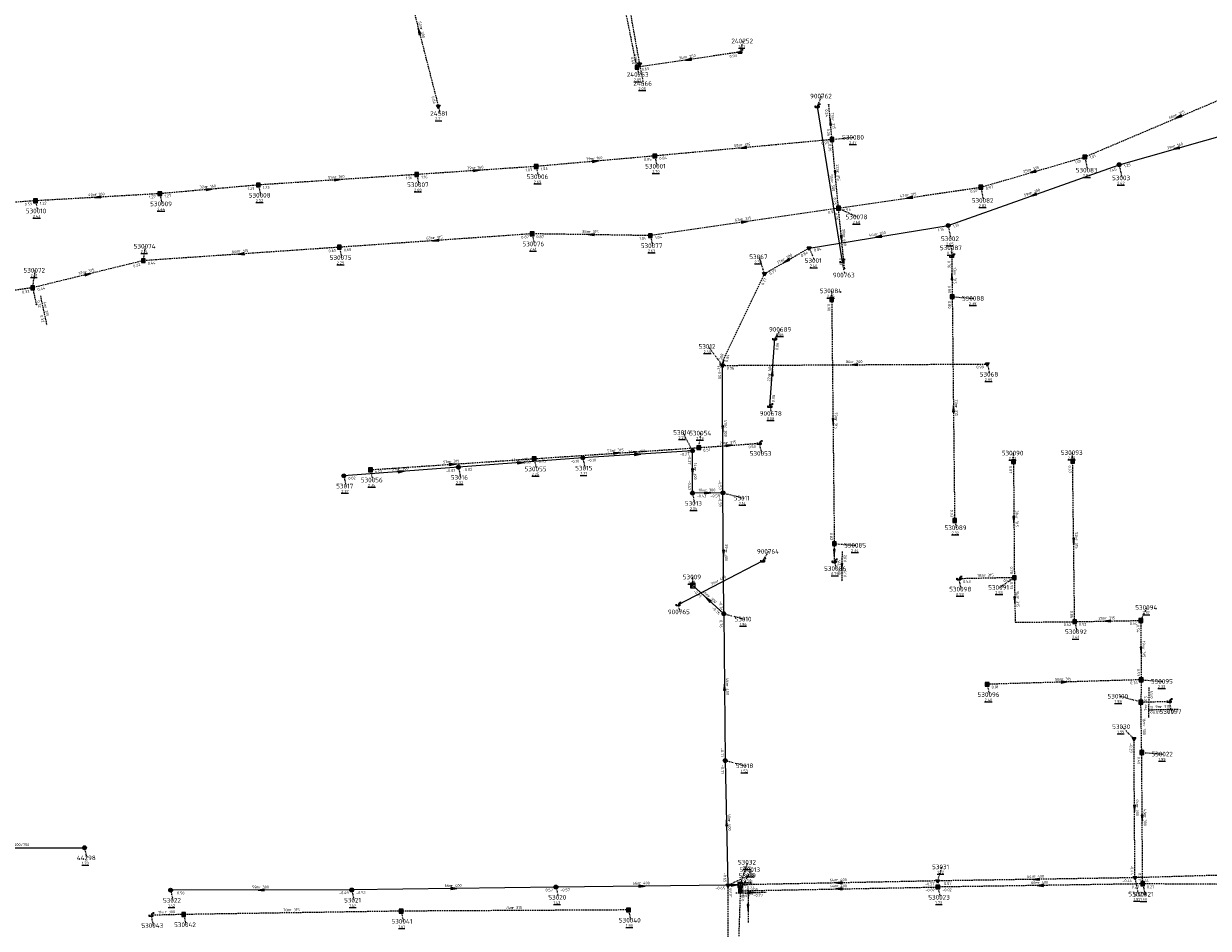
# Model space of a CAD drawing. Extents: x 188323 to 208361, y 565368 to 574910.
# Tile 143 of 256: x 204185 to 204569, y 568858 to 569151. Entities that reach past the tile are written whole.
import ezdxf

# ---------------------------------------------------------------- set-up
doc = ezdxf.new("R2010")
doc.units = 0
doc.linetypes.add('DASHDOT', pattern=[1, 0.5, -0.25, 0, -0.25])
doc.linetypes.add('DASHED', pattern=[0.75, 0.5, -0.25])
doc.layers.get('0').update_dxf_attribs({"linetype": 'CONTINUOUS'})
for name, color, linetype in [('RIO-AFM', 7, 'CONTINUOUS'), ('RIO-BOK', 7, 'CONTINUOUS'), ('RIO-DET', 7, 'CONTINUOUS'), ('RIO-KNP', 7, 'CONTINUOUS'), ('RIO-KNR', 7, 'CONTINUOUS'), ('RIO-LAG', 7, 'CONTINUOUS'), ('RIO-LAG_0B', 7, 'CONTINUOUS'), ('RIO-LAG_1B', 7, 'DASHED'), ('RIO-LAG_2B', 7, 'DASHED'), ('RIO-LEN', 7, 'CONTINUOUS'), ('RIO-MVD', 1, 'CONTINUOUS'), ('RIO-VRB', 6, 'DASHDOT'), ('RIO-VRH', 7, 'CONTINUOUS')]:
    doc.layers.add(name, color=color, linetype=linetype)
doc.styles.add('RIO-TXT', font='isocp.shx')

# ---------------------------------------------------------------- blocks, each defined once
blk = doc.blocks.new('L_VHR')
blk.add_lwpolyline([(-0.5, 0), (0.5, 0), (-0.5, 0.15), (-0.5, -0.15), (0.5, 0)])
blk = doc.blocks.new('K_UTB')
blk.add_lwpolyline([(0.5, 0.15), (0.5, -0.3), (-0.5, -0.3), (-0.5, 0.15), (-0.45, 0.15), (-0.45, -0.25), (0, -0.25), (0.45, -0.25), (0.45, 0.15)], close=True)
blk.add_lwpolyline([(0.85, 0.6), (0.55, 0.65), (0.614828, 0.459583), (0.850842, 0.598937)])
blk.add_arc((0.85, -0.25), 0.85, 90, 180)
at = {"style": 'RIO-TXT', "flags": 1}
blk.add_attdef('KNOOPNAAM', (2, 2), '', height=1, dxfattribs=at)
blk = doc.blocks.new('K_IPR')
blk.add_lwpolyline([(-0.5, -0.5), (0.5, -0.5), (0.5, 0.5), (-0.5, 0.5)], close=True)
blk.add_solid([(-0.5, 0.5), (0.5, 0.5), (-0.5, -0.5), (0.5, -0.5)])
at = {"style": 'RIO-TXT', "flags": 1}
blk.add_attdef('KNOOPNAAM', (2, 2), '', height=1, dxfattribs=at)
blk = doc.blocks.new('K_IPD')
blk.add_lwpolyline([(-0.496027, 0.307994), (0.503973, 0.307994), (0.003973, -0.558031)], close=True)
blk.add_solid([(-0.496027, 0.307994), (0.503973, 0.307994), (0.003973, -0.558031)])
at = {"style": 'RIO-TXT', "flags": 1}
blk.add_attdef('KNOOPNAAM', (2, 2), '', height=1, dxfattribs=at)
blk = doc.blocks.new('K_IPG')
blk.add_circle((0, 0), 0.5)
for points in [[(0, 0), (-0.5, 0), (-0.433013, 0.25)], [(0, 0), (-0.433013, -0.25), (-0.5, 0)], [(0, 0), (-0.433013, 0.25), (-0.25, 0.433013)], [(0, 0), (-0.25, -0.433013), (-0.433013, -0.25)], [(0, 0), (-0.25, 0.433013), (0, 0.5)], [(0, 0), (0, -0.5), (-0.25, -0.433013)], [(0, 0), (0, 0.5), (0.25, 0.433013)], [(0, 0), (0.25, 0.433013), (0.433013, 0.25)], [(0, 0), (0.433013, 0.25), (0.5, 0)], [(0, 0), (0.5, 0), (0.433013, -0.25)], [(0, 0), (0.433013, -0.25), (0.25, -0.433013)], [(0, 0), (0.25, -0.433013), (0, -0.5)]]:
    blk.add_solid(points)
at = {"style": 'RIO-TXT', "flags": 1}
blk.add_attdef('KNOOPNAAM', (2, 2), '', height=1, dxfattribs=at)
blk = doc.blocks.new('K_FIC')
blk.add_circle((0, 0), 0.0625)
at = {"style": 'RIO-TXT', "flags": 1}
blk.add_attdef('KNOOPNAAM', (2, 2), '', height=1, dxfattribs=at)
blk = doc.blocks.new('K_RGM')
blk.add_lwpolyline([(-0.6, 0.6), (-0.6, -0.6), (0.6, -0.6), (0.6, 0.6)], close=True)
blk.add_solid([(-0.6, 0.6), (0, 0.6), (-0.6, -0.6), (0, -0.6)])
at = {"style": 'RIO-TXT', "flags": 1}
blk.add_attdef('KNOOPNAAM', (2, 2), '', height=1, dxfattribs=at)
blk = doc.blocks.new('K_DRL')
for p, q in [((-0.65, 0.65), (-0.65, -0.65)), ((0.65, 0.65), (-0.65, 0.65)), ((-0.65, 0.35), (0.65, 0.35)), ((0.65, -0.65), (0.65, 0.65)), ((0.65, -0.35), (-0.65, -0.35)), ((-0.65, -0.65), (0.65, -0.65))]:
    blk.add_line(p, q)
for points in [[(-0.65, 0.65), (0.65, 0.65), (-0.65, 0.35), (0.65, 0.35)], [(-0.65, -0.35), (0.65, -0.35), (-0.65, -0.65), (0.65, -0.65)]]:
    blk.add_solid(points)
at = {"style": 'RIO-TXT', "flags": 1}
blk.add_attdef('KNOOPNAAM', (2, 2), '', height=1, dxfattribs=at)
blk = doc.blocks.new('919_05______53032___c2530013_')
at = {"layer": 'RIO-LAG_1B'}
blk.add_line((0, 0), (0.004, -9.821), dxfattribs=at)
at = {"layer": 'RIO-VRH', "xscale": 2, "yscale": 2, "zscale": 2, "rotation": 270}
blk.add_blockref('L_VHR', (0.002, -4.9105), dxfattribs=at)
at = {"layer": 'RIO-AFM', "style": 'RIO-TXT'}
blk.add_text('r 300', height=0.9, rotation=450, dxfattribs=at).set_placement((1.397, 3.8314))
at = {"layer": 'RIO-BOK', "style": 'RIO-TXT'}
for s, p in [('0.65', (-0.505, 6.2607)), ('-0.12', (-0.5011, 1.3997))]:
    blk.add_text(s, height=0.9, rotation=450, dxfattribs=at).set_placement(p)
at = {"layer": 'RIO-LEN', "style": 'RIO-TXT'}
blk.add_text('2m', height=0.9, rotation=450, dxfattribs=at).set_placement((1.3982, 2.2114))
blk = doc.blocks.new('925_05______530072____530073_')
at = {"layer": 'RIO-LAG_1B'}
blk.add_line((0, 0), (2.067, -9.601), dxfattribs=at)
at = {"layer": 'RIO-AFM', "style": 'RIO-TXT'}
blk.add_text('r 315', height=0.9, rotation=282.1241, dxfattribs=at).set_placement((1.2951, -3.639))
at = {"layer": 'RIO-BOK', "style": 'RIO-TXT'}
for p in [(-1.074, -1.6631), (-0.0508, -6.4142)]:
    blk.add_text('0.32', height=0.9, rotation=282.1241, dxfattribs=at).set_placement(p)
at = {"layer": 'RIO-LEN', "style": 'RIO-TXT'}
blk.add_text('6m', height=0.9, rotation=282.1241, dxfattribs=at).set_placement((0.9541, -2.0553))
blk = doc.blocks.new('926_05______530085____530086_')
at = {"layer": 'RIO-LAG_1B'}
blk.add_line((0, 0), (-0.015, -9.821), dxfattribs=at)
at = {"layer": 'RIO-VRH', "xscale": 2, "yscale": 2, "zscale": 2, "rotation": 269.8907}
blk.add_blockref('L_VHR', (-0.0075, -4.9105), dxfattribs=at)
at = {"layer": 'RIO-AFM', "style": 'RIO-TXT'}
blk.add_text('r 315', height=0.9, rotation=449.8907, dxfattribs=at).set_placement((-0.5107, -5.9899))
at = {"layer": 'RIO-BOK', "style": 'RIO-TXT'}
for s, p in [('0.82', (1.392, -3.5618)), ('0.79', (1.3866, -8.4228))]:
    blk.add_text(s, height=0.9, rotation=449.8907, dxfattribs=at).set_placement(p)
at = {"layer": 'RIO-LEN', "style": 'RIO-TXT'}
blk.add_text('6m', height=0.9, rotation=449.8907, dxfattribs=at).set_placement((-0.5125, -7.6099))
blk = doc.blocks.new('927_05______530095____530100_')
at = {"layer": 'RIO-LAG_1B'}
blk.add_line((0, 0), (-0.133, -9.821), dxfattribs=at)
at = {"layer": 'RIO-AFM', "style": 'RIO-TXT'}
blk.add_text('r 315', height=0.9, rotation=449.2008, dxfattribs=at).set_placement((-0.5826, -5.9842))
at = {"layer": 'RIO-BOK', "style": 'RIO-TXT'}
for p in [(1.3493, -3.5792), (1.2853, -8.4398)]:
    blk.add_text('0.53', height=0.9, rotation=449.2008, dxfattribs=at).set_placement(p)
at = {"layer": 'RIO-LEN', "style": 'RIO-TXT'}
blk.add_text('7m', height=0.9, rotation=449.2008, dxfattribs=at).set_placement((-0.6039, -7.604))
blk = doc.blocks.new('928_05______530100____530097_')
at = {"layer": 'RIO-LAG_1B'}
blk.add_line((0, 0), (9.817, 0.267), dxfattribs=at)
at = {"layer": 'RIO-AFM', "style": 'RIO-TXT'}
blk.add_text('r 315', height=0.9, rotation=1.5598, dxfattribs=at).set_placement((3.815, 0.6041))
at = {"layer": 'RIO-BOK', "style": 'RIO-TXT'}
for p in [(1.4374, -1.3614), (6.2956, -1.2291)]:
    blk.add_text('0.53', height=0.9, rotation=1.5598, dxfattribs=at).set_placement(p)
at = {"layer": 'RIO-LEN', "style": 'RIO-TXT'}
blk.add_text('9m', height=0.9, rotation=1.5598, dxfattribs=at).set_placement((2.1956, 0.56))
blk = doc.blocks.new('929_05______53019_____53032___c')
at = {"layer": 'RIO-LAG_2B'}
blk.add_line((0, 0), (9.817, 0.245), dxfattribs=at)
at = {"layer": 'RIO-VRH', "xscale": 2, "yscale": 2, "zscale": 2, "rotation": 1.432}
blk.add_blockref('L_VHR', (4.9085, 0.1225), dxfattribs=at)
at = {"layer": 'RIO-AFM', "style": 'RIO-TXT'}
blk.add_text('r 400', height=0.9, rotation=1.432, dxfattribs=at).set_placement((3.8164, 0.5956))
at = {"layer": 'RIO-BOK', "style": 'RIO-TXT'}
for s, p in [('-0.69', (1.4343, -1.3646)), ('-0.77', (5.753, -1.2566))]:
    blk.add_text(s, height=0.9, rotation=1.432, dxfattribs=at).set_placement(p)
at = {"layer": 'RIO-LEN', "style": 'RIO-TXT'}
blk.add_text('4m', height=0.9, rotation=1.432, dxfattribs=at).set_placement((2.1969, 0.5551))

msp = doc.modelspace()

# ---------------------------------------------------------------- linework, layer by layer
at = {"layer": 'RIO-LAG'}
for p, q in [((204441.904, 569124.672), (204449.936, 569074.368)), ((204426.576, 569027.52), (204428.144, 569049.408)), ((204424.24, 568977.472), (204396.832, 568963.264))]:
    msp.add_line(p, q, dxfattribs=at)
at = {"layer": 'RIO-LAG_0B'}
for p, q in [((204539.696, 569105.792), (204576.896, 569116.288)), ((204484.304, 569086.08), (204539.696, 569105.792)), ((204439.296, 569078.784), (204484.304, 569086.08)), ((204411.392, 568999.488), (204411.2, 569040.768)), ((204366, 569010.816), (204325.696, 569007.808)), ((204401.504, 569013.12), (204366, 569010.816)), ((204401.504, 568999.424), (204401.504, 569013.12)), ((204325.696, 569007.808), (204288.608, 569004.992)), ((204411.392, 568999.488), (204401.504, 568999.424)), ((204411.664, 568960.32), (204411.392, 568999.488)), ((204401.584, 568969.472), (204411.664, 568960.32)), ((204411.664, 568960.32), (204412.096, 568912.768)), ((204412.096, 568912.768), (204412.992, 568872.384)), ((204160.096, 568884.544), (204204.608, 568884.544)), ((204357.296, 568871.808), (204291.152, 568870.848)), ((204412.992, 568872.384), (204357.296, 568871.808)), ((204291.152, 568870.848), (204232.496, 568870.784))]:
    msp.add_line(p, q, dxfattribs=at)
at = {"layer": 'RIO-LAG_1B'}
for p, q in [((204383.52, 569137.344), (204368.8, 569211.008)), ((204416.896, 569142.272), (204383.52, 569137.344)), ((204528.56, 569108.288), (204589.456, 569134.144)), ((204446.704, 569113.92), (204445.664, 569125.184)), ((204446.704, 569113.92), (204389.296, 569108.608)), ((204448.784, 569091.712), (204446.704, 569113.92)), ((204389.296, 569108.608), (204350.896, 569105.216)), ((204494.88, 569098.496), (204528.56, 569108.288)), ((204312.192, 569102.592), (204260.896, 569099.2)), ((204350.896, 569105.216), (204312.192, 569102.592)), ((204260.896, 569099.2), (204228.992, 569096.384)), ((204448.784, 569091.712), (204494.88, 569098.496)), ((204188.704, 569094.08), (204118.944, 569089.28)), ((204228.992, 569096.384), (204188.704, 569094.08)), ((204448.784, 569091.712), (204387.872, 569082.816)), ((204450.752, 569072.128), (204448.784, 569091.712)), ((204349.568, 569083.392), (204287.136, 569079.04)), ((204387.872, 569082.816), (204349.568, 569083.392)), ((204287.136, 569079.04), (204223.648, 569074.688)), ((204485.472, 569076.096), (204485.632, 569063.04)), ((204223.648, 569074.688), (204187.808, 569065.92)), ((204187.808, 569065.92), (204142.944, 569059.52)), ((204187.808, 569065.92), (204188.976, 569060.416)), ((204446.592, 569062.144), (204447.44, 568983.04)), ((204485.632, 569063.04), (204486.416, 568990.528)), ((204350.256, 569010.56), (204403.552, 569014.144)), ((204403.552, 569014.144), (204423.136, 569015.552)), ((204297.216, 569006.976), (204350.256, 569010.56)), ((204505.472, 569009.6), (204505.76, 568972.032)), ((204525.28, 568957.76), (204524.624, 569009.728)), ((204447.44, 568983.04), (204447.424, 568977.28)), ((204505.76, 568972.032), (204487.76, 568971.648)), ((204525.28, 568957.76), (204546.704, 568958.144)), ((204546.704, 568958.144), (204546.832, 568938.944)), ((204546.832, 568938.944), (204496.944, 568937.472)), ((204546.832, 568938.944), (204546.736, 568931.712)), ((204546.736, 568931.712), (204555.904, 568931.968)), ((204547.008, 568915.392), (204546.736, 568931.712)), ((204547.296, 568872.832), (204547.008, 568915.392)), ((204416.992, 568872.512), (204416.992, 568870.592)), ((204416.992, 568870.592), (204480.992, 568871.808)), ((204547.296, 568872.832), (204480.992, 568871.808)), ((204618.896, 568872.384), (204547.296, 568872.832)), ((204416.992, 568870.592), (204414.8, 568808.576)), ((204307.136, 568864), (204236.736, 568862.912)), ((204380.8, 568864.384), (204307.136, 568864)), ((204236.736, 568862.912), (204226.128, 568862.656))]:
    msp.add_line(p, q, dxfattribs=at)
msp.add_lwpolyline([(204505.76, 568972.032), (204506.032, 568957.568), (204525.28, 568957.76)], dxfattribs=at)
at = {"layer": 'RIO-LAG_2B'}
for p, q in [((204376.512, 569182.208), (204384.336, 569138.368)), ((204306.704, 569173.376), (204319.2, 569124.672)), ((204424.832, 569070.464), (204439.296, 569078.784)), ((204411.2, 569040.768), (204497.008, 569041.216)), ((204544.8, 568874.816), (204544.496, 568919.808)), ((204625.296, 568877.184), (204544.8, 568874.816)), ((204412.992, 568872.384), (204412.8, 568814.784)), ((204412.992, 568872.384), (204416.992, 568872.512)), ((204480.896, 568873.792), (204416.992, 568872.512)), ((204544.8, 568874.816), (204480.896, 568873.792))]:
    msp.add_line(p, q, dxfattribs=at)
msp.add_lwpolyline([(204411.2, 569040.768), (204411.76, 569043.136), (204424.832, 569070.464)], dxfattribs=at)
at = {"layer": 'RIO-VRB'}
for p, q in [((204416.89, 569142.27), (204417.9414, 569145.8597)), ((204383.52, 569137.33), (204384.0535, 569135.0016)), ((204384.33, 569138.37), (204385.5576, 569132.1023)), ((204319.2, 569124.7), (204319.7335, 569122.3716)), ((204441.9, 569124.65), (204443.4372, 569128.0132)), ((204446.71, 569113.95), (204453.785, 569114.65)), ((204389.3, 569108.6), (204390.0071, 569105.2868)), ((204528.56, 569108.31), (204529.4406, 569104.012)), ((204539.7, 569105.8), (204540.5806, 569101.502)), ((204312.2, 569102.6), (204312.9071, 569099.2868)), ((204350.9, 569105.2), (204351.6071, 569101.8868)), ((204260.9, 569099.2), (204261.6071, 569095.8868)), ((204494.88, 569098.5), (204495.7606, 569094.202)), ((204188.7, 569094.1), (204189.4071, 569090.7868)), ((204229, 569096.4), (204229.7071, 569093.0868)), ((204448.79, 569091.69), (204454.9169, 569088.8522)), ((204349.56, 569083.42), (204350.2671, 569080.1068)), ((204387.88, 569082.84), (204388.5871, 569079.5268)), ((204484.3, 569086.1), (204485.1806, 569081.802)), ((204223.64, 569074.67), (204224.3471, 569079.3832)), ((204287.13, 569079.01), (204287.8371, 569075.6968)), ((204439.3, 569078.8), (204441.0352, 569074.7308)), ((204485.47, 569076.07), (204485.4697, 569078.845)), ((204424.83, 569070.48), (204423.0933, 569075.9486)), ((204187.8, 569065.89), (204188.6806, 569071.588)), ((204449.93, 569074.34), (204450.8106, 569070.042)), ((204446.59, 569062.14), (204446.5897, 569064.915)), ((204485.63, 569063.02), (204492.5975, 569062.4913)), ((204428.15, 569049.39), (204430.1264, 569052.4458)), ((204411.2, 569040.8), (204406.651, 569046.9187)), ((204497.01, 569041.21), (204497.7171, 569037.8968)), ((204426.58, 569027.53), (204427.1135, 569025.2016)), ((204401.5, 569013.1), (204398.4614, 569019.0605)), ((204403.55, 569014.13), (204404.2571, 569018.8432)), ((204423.14, 569015.56), (204423.8471, 569012.2468)), ((204350.26, 569010.54), (204350.9671, 569007.2268)), ((204366, 569010.8), (204366.7071, 569007.4868)), ((204505.48, 569009.6), (204505.4797, 569012.375)), ((204524.63, 569009.75), (204524.6297, 569012.525)), ((204297.21, 569006.96), (204297.9171, 569003.6468)), ((204325.7, 569007.8), (204326.4071, 569004.4868)), ((204288.6, 569005), (204289.3071, 569001.6868)), ((204401.5, 568999.4), (204402.2071, 568996.0868)), ((204411.4, 568999.5), (204418.0482, 568997.78)), ((204486.42, 568990.51), (204486.9535, 568988.1816)), ((204447.44, 568983.02), (204454.4075, 568982.4913)), ((204424.24, 568977.46), (204426.2164, 568980.5158)), ((204447.43, 568977.3), (204447.9635, 568974.9716)), ((204401.58, 568969.47), (204401.5797, 568972.245)), ((204487.76, 568971.62), (204488.4671, 568968.3068)), ((204505.76, 568972.06), (204501.1078, 568968.8533)), ((204396.84, 568963.26), (204397.3735, 568960.9316)), ((204411.67, 568960.32), (204418.3182, 568958.6)), ((204546.7, 568958.13), (204548.7371, 568962.3593)), ((204525.28, 568957.79), (204525.9871, 568954.4768)), ((204496.95, 568937.45), (204497.6571, 568934.1368)), ((204546.83, 568938.94), (204553.7975, 568938.4113)), ((204546.73, 568931.69), (204539.7621, 568933.6165)), ((204555.91, 568931.94), (204556.6171, 568928.6268)), ((204544.5, 568919.8), (204540.6115, 568923.7612)), ((204547, 568915.4), (204553.9675, 568914.8713)), ((204412.1, 568912.8), (204418.7482, 568911.08)), ((204204.6, 568884.57), (204205.3071, 568881.2568)), ((204417, 568872.5), (204419.419, 568879.8486)), ((204413, 568872.4), (204419.6482, 568875.52)), ((204417, 568870.6), (204420.5369, 568877.4275)), ((204480.9, 568873.8), (204482.2933, 568878.3294)), ((204357.3, 568871.8), (204358.0071, 568868.4868)), ((204481, 568871.8), (204481.7071, 568868.4868)), ((204544.8, 568874.8), (204545.8541, 568869.5171)), ((204547.3, 568872.8), (204548.0071, 568869.4868)), ((204232.5, 568870.8), (204233.2071, 568867.4868)), ((204291.15, 568870.86), (204291.8571, 568867.5468)), ((204307.14, 568864), (204307.8471, 568860.6868)), ((204380.8, 568864.37), (204381.5071, 568861.0568)), ((204226.13, 568862.65), (204226.8371, 568859.3368)), ((204236.74, 568862.9), (204237.4471, 568859.5868))]:
    msp.add_line(p, q, dxfattribs=at)

# ---------------------------------------------------------------- block references
at = {"layer": 'RIO-DET'}
for name, p in [('925_05______530072____530073_', (204190.304, 569063.36)), ('926_05______530085____530086_', (204449.936, 568980.544)), ('927_05______530095____530100_', (204549.328, 568936.448)), ('928_05______530100____530097_', (204549.232, 568929.216)), ('919_05______53032___c2530013_', (204419.504, 568870.016)), ('929_05______53019_____53032___c', (204415.504, 568869.888))]:
    msp.add_blockref(name, p, dxfattribs=at)
at = {"layer": 'RIO-KNP', "xscale": 1.25, "yscale": 1.25, "zscale": 1.25}
for name, p in [('K_UTB', (204416.896, 569142.272)), ('K_IPR', (204383.52, 569137.344)), ('K_IPD', (204384.336, 569138.368)), ('K_IPD', (204319.2, 569124.672)), ('K_UTB', (204441.904, 569124.672)), ('K_FIC', (204445.664, 569125.184)), ('K_IPR', (204446.704, 569113.92)), ('K_IPR', (204350.896, 569105.216)), ('K_IPR', (204389.296, 569108.608)), ('K_IPR', (204528.56, 569108.288)), ('K_IPG', (204539.696, 569105.792)), ('K_IPR', (204312.192, 569102.592)), ('K_IPR', (204260.896, 569099.2)), ('K_IPR', (204494.88, 569098.496)), ('K_IPR', (204188.704, 569094.08)), ('K_IPR', (204228.992, 569096.384)), ('K_IPR', (204448.784, 569091.712)), ('K_IPG', (204484.304, 569086.08)), ('K_IPR', (204349.568, 569083.392)), ('K_IPR', (204387.872, 569082.816)), ('K_IPR', (204287.136, 569079.04)), ('K_IPD', (204439.296, 569078.784)), ('K_IPR', (204223.648, 569074.688)), ('K_UTB', (204449.936, 569074.368)), ('K_UTB', (204485.472, 569076.096)), ('K_FIC', (204450.752, 569072.128)), ('K_IPD', (204424.832, 569070.464)), ('K_IPR', (204187.808, 569065.92)), ('K_IPR', (204485.632, 569063.04)), ('K_FIC', (204188.976, 569060.416)), ('K_IPR', (204446.592, 569062.144)), ('K_UTB', (204428.144, 569049.408)), ('K_IPD', (204411.2, 569040.768)), ('K_IPD', (204497.008, 569041.216)), ('K_UTB', (204426.576, 569027.52)), ('K_IPG', (204401.504, 569013.12)), ('K_IPR', (204403.552, 569014.144)), ('K_UTB', (204423.136, 569015.552)), ('K_IPR', (204350.256, 569010.56)), ('K_IPG', (204366, 569010.816)), ('K_IPR', (204505.472, 569009.6)), ('K_IPR', (204524.624, 569009.728)), ('K_IPR', (204297.216, 569006.976)), ('K_IPG', (204325.696, 569007.808)), ('K_IPG', (204288.608, 569004.992)), ('K_IPG', (204401.504, 568999.424)), ('K_IPG', (204411.392, 568999.488)), ('K_IPR', (204486.416, 568990.528)), ('K_IPR', (204447.44, 568983.04)), ('K_UTB', (204424.24, 568977.472)), ('K_UTB', (204447.424, 568977.28)), ('K_UTB', (204487.76, 568971.648)), ('K_IPR', (204505.76, 568972.032)), ('K_RGM', (204401.584, 568969.472)), ('K_UTB', (204396.832, 568963.264)), ('K_IPG', (204411.664, 568960.32)), ('K_IPR', (204525.28, 568957.76)), ('K_IPR', (204546.704, 568958.144)), ('K_IPR', (204496.944, 568937.472)), ('K_IPR', (204546.832, 568938.944)), ('K_IPR', (204546.736, 568931.712)), ('K_UTB', (204555.904, 568931.968)), ('K_IPD', (204544.496, 568919.808)), ('K_IPR', (204547.008, 568915.392)), ('K_IPG', (204412.096, 568912.768)), ('K_IPG', (204204.608, 568884.544)), ('K_IPG', (204291.152, 568870.848)), ('K_IPG', (204357.296, 568871.808)), ('K_IPD', (204412.992, 568872.384)), ('K_DRL', (204416.992, 568872.512)), ('K_IPD', (204480.896, 568873.792)), ('K_IPR', (204480.992, 568871.808)), ('K_IPD', (204544.8, 568874.816)), ('K_IPR', (204547.296, 568872.832)), ('K_IPG', (204232.496, 568870.784)), ('K_IPR', (204416.992, 568870.592)), ('K_IPR', (204307.136, 568864)), ('K_IPR', (204380.8, 568864.384)), ('K_UTB', (204226.128, 568862.656)), ('K_IPR', (204236.736, 568862.912))]:
    msp.add_blockref(name, p, dxfattribs=at)
at = {"layer": 'RIO-VRH'}
for p, xscale, yscale, zscale, rotation in [((204312.95, 569149.05), 2, 2, 2, 464.4032), ((204400.205, 569139.8), 2, 2, 2, 188.4199), ((204559.01, 569121.24), 2, 2, 2, 203.0052), ((204446.185, 569119.565), 2, 2, 2, 95.3501), ((204418.005, 569111.275), 2, 2, 2, 185.3234), ((204558.3, 569111.05), 2, 2, 2, 195.7606), ((204370.1, 569106.9), 2, 2, 2, 365.0594), ((204331.55, 569103.9), 2, 2, 2, 363.8432), ((204447.75, 569102.82), 2, 2, 2, 275.3468), ((204511.72, 569103.405), 2, 2, 2, 196.2377), ((204244.95, 569097.8), 2, 2, 2, 365.0157), ((204286.55, 569100.9), 2, 2, 2, 363.7914), ((204208.85, 569095.25), 2, 2, 2, 183.2661), ((204471.835, 569095.095), 2, 2, 2, 188.404), ((204512, 569095.95), 2, 2, 2, 199.5732), ((204418.335, 569087.265), 2, 2, 2, 368.2662), ((204368.72, 569083.13), 2, 2, 2, 179.1329), ((204449.775, 569081.91), 2, 2, 2, 275.7597), ((204461.8, 569082.45), 2, 2, 2, 189.2135), ((204318.345, 569081.215), 2, 2, 2, 184.0402), ((204255.385, 569076.84), 2, 2, 2, 183.9101), ((204432.065, 569074.64), 2, 2, 2, 209.8951), ((204205.72, 569070.28), 2, 2, 2, 373.7637), ((204485.55, 569069.545), 2, 2, 2, 450.7115), ((204411.48, 569041.955), 1.125, 1.125, 1.125, 256.3653), ((204454.105, 569041.005), 2, 2, 2, 180.2737), ((204427.365, 569038.46), 2, 2, 2, 85.8834), ((204486.025, 569026.765), 2, 2, 2, 450.6332), ((204411.3, 569020.15), 2, 2, 2, 270.2865), ((204447.015, 569022.58), 2, 2, 2, 270.6245), ((204413.345, 569014.845), 2, 2, 2, 4.1746), ((204345.85, 569009.3), 2, 2, 2, 364.2569), ((204376.905, 569012.335), 2, 2, 2, 3.8536), ((204383.75, 569011.95), 2, 2, 2, 363.7065), ((204307.15, 569006.4), 2, 2, 2, 364.3156), ((204323.735, 569008.75), 2, 2, 2, 3.8603), ((204401.5, 569006.25), 2, 2, 2, 270), ((204406.45, 568999.45), 2, 2, 2, 360.5787), ((204505.62, 568990.83), 2, 2, 2, 270.4364), ((204524.955, 568983.77), 2, 2, 2, 270.7257), ((204411.535, 568979.91), 2, 2, 2, 270.4039), ((204447.435, 568980.16), 2, 2, 2, 269.8907), ((204406.625, 568964.895), 2, 2, 2, 497.8013), ((204505.895, 568964.8), 2, 2, 2, 271.0743), ((204535.99, 568957.96), 2, 2, 2, 180.9093), ((204546.765, 568948.535), 2, 2, 2, 270.3972), ((204411.885, 568936.56), 2, 2, 2, 450.5275), ((204521.89, 568938.195), 2, 2, 2, 361.7108), ((204544.65, 568897.3), 2, 2, 2, 270.391), ((204547.15, 568894.1), 2, 2, 2, 270.4125), ((204412.55, 568892.6), 2, 2, 2, 451.2851), ((204324.225, 568871.33), 2, 2, 2, 360.814), ((204385.15, 568872.1), 2, 2, 2, 360.6171), ((204415, 568872.45), 2, 2, 2, 1.432), ((204417, 568871.55), 0.649, 0.649, 0.649, 270), ((204448.95, 568873.15), 2, 2, 2, 181.1654), ((204449, 568871.2), 2, 2, 2, 181.0741), ((204512.85, 568874.3), 2, 2, 2, 180.8965), ((204514.15, 568872.3), 2, 2, 2, 180.864), ((204261.825, 568870.83), 2, 2, 2, 180.0586)]:
    msp.add_blockref('L_VHR', p, dxfattribs=dict(at, xscale=xscale, yscale=yscale, zscale=zscale, rotation=rotation))

# ---------------------------------------------------------------- texts
at = {"layer": 'RIO-AFM', "style": 'RIO-TXT'}
for s, rotation, p in [('r 300', 284.4032, (204313.2477, 569149.9632)), ('r 250', 368.4199, (204399.3285, 569140.186)), ('r 315', 23.0052, (204558.0691, 569121.3837)), ('r 315', 275.3502, (204446.6104, 569120.419)), ('r 315', 365.3234, (204417.1498, 569111.7153)), ('r 160', 15.7606, (204557.3845, 569111.3111)), ('r 160', 365.0594, (204369.2477, 569107.3382)), ('r 160', 363.7914, (204285.7071, 569101.361)), ('r 160', 363.8432, (204330.7072, 569104.3563)), ('r 315', 275.3468, (204448.1789, 569103.6743)), ('r 315', 16.2377, (204510.8023, 569103.6585)), ('r 160', 365.0157, (204244.098, 569098.2368)), ('r 500', 279.0767, (204446.2964, 569100.3768)), ('r 200', 19.5732, (204511.0692, 569096.1497)), ('r 160', 363.2661, (204208.0116, 569095.7153)), ('r 315', 8.404, (204470.9605, 569095.4712)), ('r 315', 368.2662, (204417.4583, 569087.6621)), ('r 315', 364.0402, (204317.4999, 569081.6759)), ('r 315', 359.1329, (204367.9174, 569083.6538)), ('r 630', 275.7597, (204450.1969, 569082.7673)), ('r 200', 9.2134, (204460.9203, 569082.8138)), ('r 315', 363.9101, (204254.5411, 569077.3032)), ('r 200', 29.8951, (204431.1135, 569074.6696)), ('r 315', 373.7637, (204204.811, 569070.5836)), ('r 315', 270.7115, (204486.0436, 569070.3618)), ('r 200', 76.3653, (204410.8032, 569041.2852)), ('r 500', 85.8834, (204426.8083, 569037.6878)), ('r 200', 0.2737, (204453.2922, 569041.5011)), ('r 315', 270.6332, (204486.5386, 569027.581)), ('r 315', 270.6245, (204447.5308, 569023.3961)), ('r 300', 270.2865, (204411.8086, 569020.963)), ('r 315', 3.8536, (204376.0629, 569012.7794)), ('r 300', 363.7065, (204382.9082, 569012.4073)), ('r 315', 4.1746, (204412.5008, 569015.2847)), ('r 315', 3.8603, (204322.8929, 569009.1943)), ('r 300', 364.2569, (204345.0037, 569009.7507)), ('r 300', 364.3156, (204306.3033, 569006.8488)), ('r 300', 270, (204402.0029, 569007.0602)), ('r 300', 360.5787, (204405.6345, 568999.9444)), ('r 315', 270.4364, (204506.1253, 568991.6441)), ('r 315', 270.7257, (204525.4608, 568984.5867)), ('r 300', 270.4039, (204412.0413, 568980.7242)), ('r 400', 387.3926, (204409.5859, 568970.4391)), ('r 315', 361.4001, (204495.9375, 568972.3252)), ('r 300', 317.8013, (204406.3629, 568965.8128)), ('r 315', 271.0743, (204506.3839, 568965.6197)), ('r 315', 0.9093, (204535.1719, 568958.4471)), ('r 315', 270.3972, (204547.2651, 568949.3489)), ('r 400', 270.5275, (204412.3922, 568937.3753)), ('r 315', 361.7108, (204521.0646, 568938.6859)), ('r 300', 270.9586, (204547.3562, 568924.3636)), ('r 300', 270.391, (204545.1583, 568898.1141)), ('r 300', 270.4125, (204547.6573, 568894.9139)), ('r 400', 271.2851, (204413.0441, 568893.4215)), ('r 400', 360.8965, (204512.0313, 568874.807)), ('r 300', 360.0586, (204261.0142, 568871.3472)), ('r 400', 360.814, (204323.4071, 568871.8389)), ('r 400', 360.6171, (204384.3341, 568872.6084)), ('r 400', 361.1653, (204448.1292, 568873.6531)), ('r 400', 1.0741, (204448.1807, 568871.6847)), ('r 400', 360.864, (204513.3317, 568872.8082)), ('r 300', 361.3497, (204230.6127, 568863.2586)), ('r 315', 360.8951, (204271.1214, 568863.9591)), ('r 315', 360.2878, (204343.1567, 568864.7038))]:
    msp.add_text(s, height=0.9, rotation=rotation, dxfattribs=at).set_placement(p)
msp.add_text('e 500/750', height=0.9, dxfattribs=at).set_placement((204180.4601, 568885.07))
at = {"layer": 'RIO-BOK', "style": 'RIO-TXT'}
for s, rotation, p in [('0.60', 281.3014, (204381.4945, 569140.5556)), ('0.78', 280.1069, (204382.3531, 569141.6333)), ('0.93', 368.4199, (204413.5706, 569140.3827)), ('0.63', 368.4199, (204385.1105, 569136.1511)), ('0.84', 284.4032, (204316.9876, 569127.8075)), ('0.24', 275.3502, (204444.3974, 569123.6552)), ('0.26', 275.3502, (204444.9895, 569117.365)), ('0.93', 365.3234, (204443.292, 569112.2598)), ('0.26', 275.3468, (204445.4473, 569112.4252)), ('0.85', 365.0594, (204385.8758, 569106.9136)), ('0.84', 365.3234, (204390.8244, 569107.3369)), ('1.01', 16.2377, (204525.5328, 569105.9701)), ('1.01', 23.0052, (204530.3956, 569107.5685)), ('1.25', 15.7606, (204541.4274, 569104.8329)), ('1.16', 363.7914, (204308.7385, 569100.9979)), ('1.16', 363.8432, (204313.6913, 569101.2979)), ('1.03', 363.8432, (204347.4408, 569103.5868)), ('1.03', 365.0594, (204352.4186, 569103.9299)), ('1.45', 19.5732, (204536.8142, 569103.288)), ('1.23', 365.0157, (204257.4745, 569097.5121)), ('1.23', 363.7914, (204262.3901, 569097.8966)), ('0.97', 8.404, (204491.5623, 569096.5946)), ('0.97', 16.2377, (204496.6154, 569097.5473)), ('1.27', 363.2661, (204225.5243, 569094.8227)), ('1.27', 365.0157, (204230.5176, 569095.1287)), ('0.25', 275.3468, (204447.0767, 569095.1057)), ('0.59', 363.9521, (204185.2424, 569092.4999)), ('1.22', 363.2661, (204190.1781, 569092.783)), ('0.93', 368.2662, (204445.4631, 569089.829)), ('0.25', 275.7597, (204447.5383, 569090.1562)), ('0.93', 8.404, (204450.3794, 569090.5096)), ('1.15', 19.5732, (204486.0879, 569085.2499)), ('0.87', 364.0402, (204346.1049, 569081.81)), ('0.87', 359.1329, (204350.9393, 569081.9998)), ('1.04', 368.2662, (204389.4673, 569081.6568)), ('1.15', 9.2134, (204481.0096, 569084.1479)), ('0.65', 364.0402, (204288.6258, 569077.7131)), ('1.04', 359.1329, (204384.2998, 569081.5161)), ('0.84', 9.2134, (204440.9059, 569077.6422)), ('0.65', 363.9101, (204283.6717, 569077.4085)), ('0.84', 29.8951, (204436.9111, 569075.8115)), ('0.23', 275.7597, (204449.0204, 569075.5331)), ('0.32', 373.7637, (204220.5102, 569072.4836)), ('0.44', 363.9101, (204225.1328, 569073.3697)), ('0.77', 29.8951, (204426.7413, 569069.9641)), ('0.76', 270.7115, (204484.0882, 569074.6523)), ('0.77', 64.4676, (204424.5589, 569066.6635)), ('0.32', 368.0703, (204184.4681, 569064.0302)), ('0.44', 373.7637, (204189.4933, 569064.8643)), ('0.80', 270.7115, (204484.1925, 569066.563)), ('0.90', 270.6245, (204445.206, 569060.7244)), ('0.80', 270.6332, (204484.2462, 569061.6042)), ('0.06', 85.8834, (204429.2913, 569045.7383)), ('0.64', 76.3653, (204412.8904, 569041.8305)), ('0.96', 0.2737, (204412.6065, 569039.4067)), ('0.99', 0.2737, (204493.4555, 569039.793)), ('-0.50', 270.2865, (204409.8077, 569039.3926)), ('0.08', 85.8834, (204428.0767, 569028.8259)), ('0.51', 3.8536, (204400.0911, 569012.4938)), ('0.51', 4.1746, (204405.048, 569012.8356)), ('0.50', 4.1746, (204419.691, 569013.9045)), ('0.55', 3.8603, (204346.8015, 569008.9034)), ('0.55', 3.8536, (204351.7507, 569009.2373)), ('-0.10', 364.2569, (204362.0137, 569009.1224)), ('-0.10', 363.7065, (204367.4882, 569009.4944)), ('-0.27', 363.7065, (204397.498, 569011.4578)), ('-0.27', 270, (204400.1007, 569011.6996)), ('0.57', 3.8603, (204298.7009, 569005.6574)), ('-0.02', 364.3156, (204321.7156, 569006.1164)), ('-0.02', 364.2569, (204327.2007, 569006.5087)), ('0.87', 270.4364, (204504.0914, 569008.1889)), ('0.97', 270.7257, (204523.2485, 569008.3319)), ('0.02', 364.3156, (204290.102, 569003.7103)), ('-0.43', 270, (204400.1046, 569003.4996)), ('-0.59', 270.2865, (204410.0037, 569003.5931)), ('-0.43', 360.5787, (204402.9147, 568998.0151)), ('-0.59', 360.5787, (204407.3145, 568998.0623)), ('-0.59', 270.4039, (204410.0106, 568998.0897)), ('0.93', 270.6332, (204485.025, 568994.0547)), ('0.82', 270.6245, (204446.0497, 568986.5652)), ('0.78', 270.4364, (204504.355, 568975.609)), ('0.53', 361.4001, (204489.1944, 568970.2555)), ('0.53', 361.4001, (204502.2353, 568970.5826)), ('-0.79', 317.8013, (204401.6777, 568967.4927)), ('0.53', 271.0743, (204504.3872, 568970.6336)), ('-0.76', 270.4039, (204410.264, 568964.4107)), ('-0.76', 317.8013, (204407.6962, 568962.0418)), ('0.86', 270.7257, (204523.8663, 568961.332)), ('-0.76', 270.5275, (204410.2836, 568958.9067)), ('0.52', 0.744, (204521.7376, 568956.3439)), ('0.52', 0.9093, (204526.7018, 568956.4124)), ('0.54', 0.9093, (204543.1617, 568956.6737)), ('0.54', 270.3972, (204545.3104, 568956.7199)), ('0.53', 270.3972, (204545.4158, 568942.4903)), ('0.91', 361.7108, (204498.3918, 568936.0933)), ('0.76', 361.7108, (204543.3129, 568937.4637)), ('-0.29', 270.391, (204543.1103, 568918.39)), ('-0.71', 270.5275, (204410.6905, 568916.8877)), ('0.40', 270.4125, (204545.6108, 568913.9895)), ('-0.71', 271.2851, (204410.7324, 568911.3685)), ('-0.65', 271.2851, (204411.5321, 568876.4677)), ('-0.44', 270.391, (204543.3986, 568878.8911)), ('0.27', 270.4125, (204545.8997, 568876.3496)), ('-0.65', 360.6171, (204408.9154, 568870.9887)), ('-0.77', 361.1653, (204418.4288, 568871.1297)), ('-0.57', 361.1653, (204476.829, 568872.3548)), ('-0.57', 360.8965, (204482.3224, 568872.423)), ('-0.44', 360.8965, (204540.7216, 568873.3739)), ('0.27', 360.864, (204543.761, 568871.3862)), ('-0.44', 361.6864, (204546.2412, 568873.4427)), ('0.27', 359.6799, (204548.6928, 568871.3931)), ('-0.50', 360.0586, (204233.9021, 568869.4023)), ('-0.49', 360.0586, (204287.052, 568869.4904)), ('-0.52', 360.814, (204292.5704, 568869.4809)), ('-0.57', 360.814, (204353.2197, 568870.3812)), ('-0.57', 360.6171, (204358.7157, 568870.4161)), ('-0.69', 449.792, (204414.3519, 568868.2956)), ('-0.12', 447.9589, (204418.2171, 568866.4549)), ('-0.12', 1.0741, (204418.4258, 568869.2265)), ('-0.02', 1.0741, (204476.9265, 568870.3234)), ('-0.02', 360.864, (204482.4216, 568870.4222))]:
    msp.add_text(s, height=0.9, rotation=rotation, dxfattribs=at).set_placement(p)
at = {"layer": 'RIO-KNR', "style": 'RIO-TXT'}
for s, p in [('240252', (204414.1164, 569145.1097)), ('240253', (204380.2285, 569134.2516)), ('24666', (204382.3701, 569131.3523)), ('900762', (204439.6122, 569127.2632)), ('24581', (204316.546, 569121.6216)), ('530080', (204449.96, 569113.9)), ('530001', (204386.1821, 569104.5368)), ('530006', (204347.7821, 569101.1368)), ('530083', (204525.6156, 569103.262)), ('53003', (204537.3931, 569100.752)), ('530007', (204309.0821, 569098.5368)), ('530008', (204257.7821, 569095.1368)), ('530082', (204491.9356, 569093.452)), ('530010', (204185.5821, 569090.0368)), ('530009', (204225.8821, 569092.3368)), ('530078', (204451.0919, 569088.1022)), ('53002', (204481.9931, 569081.052)), ('530074', (204220.5221, 569078.6332)), ('530076', (204346.4421, 569079.3568)), ('530077', (204384.7621, 569078.7768)), ('530087', (204481.6447, 569078.095)), ('530075', (204284.0121, 569074.9468)), ('53067', (204419.9058, 569075.1986)), ('53001', (204437.8477, 569073.9808)), ('530072', (204184.8556, 569070.838)), ('900763', (204446.9856, 569069.292)), ('530084', (204442.7647, 569064.165)), ('530088', (204488.7725, 569061.7413)), ('900689', (204426.3014, 569051.6958)), ('53012', (204403.4635, 569046.1687)), ('53068', (204494.5296, 569037.1468)), ('900678', (204423.2885, 569024.4516)), ('53014', (204395.2739, 569018.3105)), ('530054', (204400.4321, 569018.0932)), ('530053', (204420.0221, 569011.4968)), ('530090', (204501.6547, 569011.625)), ('530093', (204520.8047, 569011.775)), ('530055', (204347.1421, 569006.4768)), ('53015', (204363.5196, 569006.7368)), ('53017', (204286.1196, 569000.9368)), ('530056', (204294.0921, 569002.8968)), ('53016', (204323.2196, 569003.7368)), ('53011', (204414.8607, 568997.03)), ('53013', (204399.0196, 568995.3368)), ('530089', (204483.1285, 568987.4316)), ('530085', (204450.5825, 568981.7413)), ('900764', (204422.3914, 568979.7658)), ('530086', (204444.1385, 568974.2216)), ('53009', (204398.3922, 568971.495)), ('530098', (204484.6421, 568967.5568)), ('530091', (204497.2828, 568968.1033)), ('900765', (204393.5485, 568960.1816)), ('530094', (204544.9121, 568961.6093)), ('53010', (204415.1307, 568957.85)), ('530092', (204522.1621, 568953.7268)), ('530095', (204549.9725, 568937.6613)), ('530096', (204493.8321, 568933.3868)), ('530100', (204535.9371, 568932.8665)), ('530097', (204552.7921, 568927.8768)), ('53030', (204537.424, 568923.0112)), ('530022', (204550.1425, 568914.1213)), ('53018', (204415.5607, 568910.33)), ('44298', (204202.1196, 568880.5068)), ('53032', (204416.2315, 568879.0986)), ('53019', (204416.4607, 568874.77)), ('530013', (204416.7119, 568876.6775)), ('53031', (204479.1058, 568877.5794)), ('53022', (204230.0196, 568866.7368)), ('53021', (204288.6696, 568866.7968)), ('53020', (204354.8196, 568867.7368)), ('530023', (204477.8821, 568867.7368)), ('53029', (204542.6666, 568868.7671)), ('530021', (204544.1821, 568868.7368)), ('530043', (204223.0121, 568858.5868)), ('530042', (204233.6221, 568858.8368)), ('530041', (204304.0221, 568859.9368)), ('530040', (204377.6821, 568860.3068))]:
    msp.add_text(s, height=1.5, dxfattribs=at).set_placement(p)
at = {"layer": 'RIO-LEN', "style": 'RIO-TXT'}
for s, rotation, p in [('50m', 284.4032, (204312.7094, 569152.0551)), ('34m', 368.4199, (204397.1919, 569139.8683)), ('11m', 275.3502, (204446.408, 569122.5695)), ('66m', 23.0052, (204556.0809, 569120.5394)), ('58m', 365.3234, (204414.9993, 569111.5135)), ('39m', 15.7606, (204555.3057, 569110.7244)), ('39m', 365.0594, (204367.0962, 569107.1464)), ('22m', 275.3468, (204447.9766, 569105.8248)), ('51m', 363.7914, (204283.552, 569101.2168)), ('39m', 363.8432, (204328.5521, 569104.2102)), ('51m', 279.0767, (204445.9546, 569102.5096)), ('35m', 16.2377, (204508.7285, 569103.0544)), ('32m', 365.0157, (204241.9464, 569098.0466)), ('40m', 363.2661, (204205.8552, 569095.5908)), ('47m', 8.404, (204468.8237, 569095.1555)), ('59m', 19.5732, (204509.034, 569095.426)), ('62m', 368.2662, (204415.3209, 569087.3501)), ('63m', 364.0402, (204315.3454, 569081.5224)), ('38m', 359.1329, (204365.7576, 569083.6852)), ('20m', 275.7597, (204449.9791, 569084.9163)), ('46m', 9.2134, (204458.7882, 569082.468)), ('64m', 363.9101, (204252.3862, 569077.1545)), ('17m', 29.8951, (204429.2409, 569073.593)), ('37m', 373.7637, (204202.7134, 569070.0683)), ('13m', 270.7115, (204486.0158, 569072.5217)), ('33m', 76.3653, (204410.2943, 569039.186)), ('86m', 0.2737, (204451.1322, 569041.4908)), ('22m', 85.8834, (204426.6535, 569035.5334)), ('73m', 270.6332, (204486.5137, 569029.7409)), ('79m', 270.6245, (204447.5062, 569025.556)), ('41m', 270.2865, (204411.7968, 569023.1229)), ('53m', 3.8536, (204373.9078, 569012.6342)), ('20m', 4.1746, (204410.3465, 569015.1275)), ('53m', 3.8603, (204320.7378, 569009.0489)), ('40m', 364.2569, (204342.8498, 569009.589)), ('36m', 363.7065, (204380.7528, 569012.2663)), ('37m', 364.3156, (204304.1496, 569006.6849)), ('14m', 270, (204402.0018, 569009.2202)), ('10m', 360.5787, (204403.4746, 568999.9212)), ('38m', 270.4364, (204506.1078, 568993.804)), ('52m', 270.7257, (204525.4324, 568986.7465)), ('39m', 270.4039, (204412.0251, 568982.8842)), ('18m', 361.4001, (204493.7781, 568972.2711)), ('14m', 317.8013, (204404.7619, 568967.2628)), ('31m', 387.3926, (204407.6687, 568969.444)), ('34m', 271.0743, (204506.3424, 568967.7793)), ('21m', 0.9093, (204533.0122, 568958.4128)), ('19m', 270.3972, (204547.2491, 568951.5088)), ('48m', 270.5275, (204412.3713, 568939.5352)), ('50m', 361.7108, (204518.9056, 568938.62)), ('16m', 270.9586, (204547.319, 568926.5233)), ('45m', 270.391, (204545.1426, 568900.2741)), ('40m', 271.2851, (204412.9946, 568895.5809)), ('43m', 270.4125, (204547.6407, 568897.0738)), ('64m', 360.8965, (204509.8716, 568874.7718)), ('59m', 360.0586, (204258.8542, 568871.3437)), ('66m', 360.814, (204321.2473, 568871.8068)), ('56m', 360.6171, (204382.1743, 568872.5838)), ('64m', 361.1653, (204445.9697, 568873.6078)), ('64m', 1.0741, (204446.0211, 568871.6442)), ('66m', 360.864, (204511.172, 568872.7743)), ('11m', 361.3497, (204228.4533, 568863.2064)), ('70m', 360.8951, (204268.9617, 568863.924)), ('74m', 360.2878, (204340.9967, 568864.6915))]:
    msp.add_text(s, height=0.9, rotation=rotation, dxfattribs=at).set_placement(p)
at = {"layer": 'RIO-MVD', "style": 'RIO-TXT'}
for s, p in [('%%U1.91', (204416.4114, 569143.7097)), ('%%U2.05', (204382.5235, 569132.8516)), ('%%U2.05', (204384.0276, 569129.9523)), ('%%U2.21', (204318.2035, 569120.2216)), ('%%U2.37', (204452.255, 569112.5)), ('%%U2.70', (204388.4771, 569103.1368)), ('%%U2.84', (204527.9106, 569101.862)), ('%%U2.60', (204311.3771, 569097.1368)), ('%%U2.69', (204350.0771, 569099.7368)), ('%%U2.62', (204539.0506, 569099.352)), ('%%U2.52', (204260.0771, 569093.7368)), ('%%U2.44', (204228.1771, 569090.9368)), ('%%U2.82', (204494.2306, 569092.052)), ('%%U2.43', (204187.8771, 569088.6368)), ('%%U2.68', (204453.3869, 569086.7022)), ('%%U2.41', (204348.7371, 569077.9568)), ('%%U2.65', (204483.6506, 569079.652)), ('%%U2.14', (204222.8171, 569077.2332)), ('%%U2.63', (204387.0571, 569077.3768)), ('%%U0.76', (204483.9397, 569076.695)), ('%%U2.29', (204286.3071, 569073.5468)), ('%%U2.39', (204421.5633, 569073.7986)), ('%%U2.46', (204439.5052, 569072.5808)), ('%%U2.01', (204187.1506, 569069.438)), ('%%U2.46', (204445.0597, 569062.765)), ('%%U2.38', (204491.0675, 569060.3413)), ('%%U0.06', (204428.5964, 569050.2958)), ('%%U2.40', (204405.121, 569044.7687)), ('%%U2.80', (204496.1871, 569035.7468)), ('%%U0.08', (204425.5835, 569023.0516)), ('%%U2.23', (204396.9314, 569016.9105)), ('%%U2.23', (204402.7271, 569016.6932)), ('%%U2.53', (204503.9497, 569010.225)), ('%%U2.55', (204523.0997, 569010.375)), ('%%U2.25', (204349.4371, 569005.0768)), ('%%U2.21', (204365.1771, 569005.3368)), ('%%U2.35', (204296.3871, 569001.4968)), ('%%U2.32', (204324.8771, 569002.3368)), ('%%U2.37', (204287.7771, 568999.5368)), ('%%U2.05', (204400.6771, 568993.9368)), ('%%U2.14', (204416.5182, 568995.63)), ('%%U2.32', (204485.4235, 568986.0316)), ('%%U2.34', (204452.8775, 568980.3413)), ('%%U0.79', (204446.4335, 568972.8216)), ('%%U2.22', (204400.0497, 568970.095)), ('%%U2.53', (204499.5778, 568966.7033)), ('%%U0.53', (204486.9371, 568966.1568)), ('%%U2.37', (204547.2071, 568960.2093)), ('%%U1.96', (204416.7882, 568956.45)), ('%%U2.41', (204524.4571, 568952.3268)), ('%%U2.33', (204552.2675, 568936.2613)), ('%%U2.40', (204496.1271, 568931.9868)), ('%%U1.98', (204538.2321, 568931.4665)), ('%%U1.99', (204539.0815, 568921.6112)), ('%%U1.53', (204417.2182, 568908.93)), ('%%U1.99', (204552.4375, 568912.7213)), ('%%U1.70', (204203.7771, 568879.1068)), ('%%U2.49', (204417.889, 568877.6986)), ('%%U2.49', (204419.0069, 568875.2775)), ('%%U1.72', (204480.7633, 568876.1794)), ('%%U2.56', (204418.1182, 568873.37)), ('%%U1.91', (204544.3241, 568867.3671)), ('%%U1.90', (204546.4771, 568867.3368)), ('%%U1.42', (204231.6771, 568865.3368)), ('%%U1.42', (204290.3271, 568865.3968)), ('%%U1.43', (204356.4771, 568866.3368)), ('%%U1.73', (204480.1771, 568866.3368)), ('%%U1.61', (204306.3171, 568858.5368)), ('%%U1.80', (204379.9771, 568858.9068))]:
    msp.add_text(s, height=0.9, dxfattribs=at).set_placement(p)

doc.saveas('drawing.dxf')
